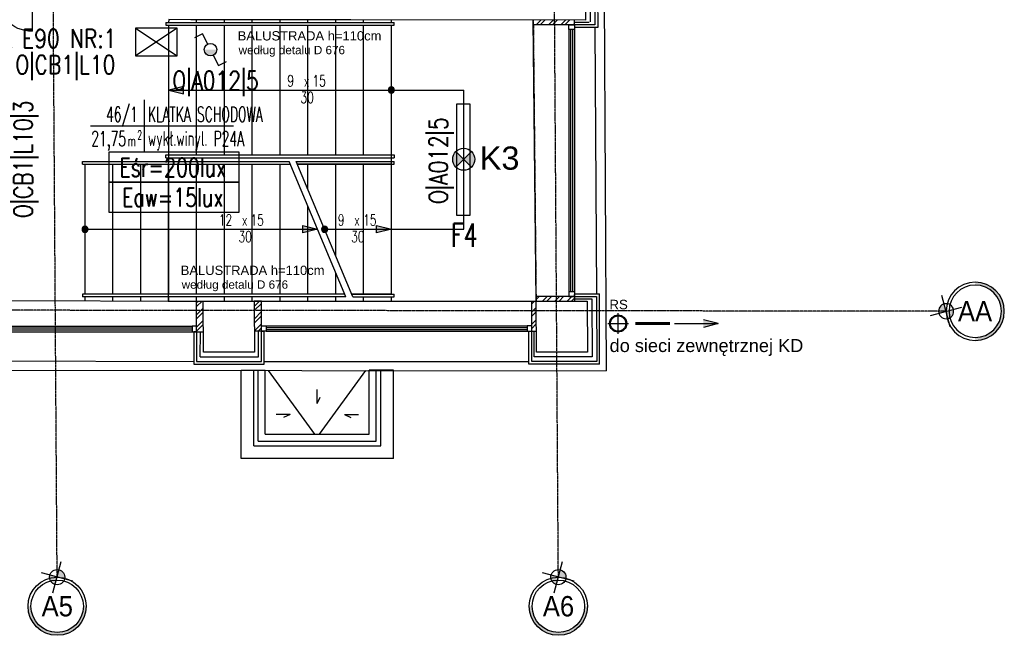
# Model space of a CAD drawing. Header units: inches. Extents: x -281236 to -70395, y 38777 to 102341.
# Tile 105 of 244: x -139009 to -137948, y 47831 to 48494. Entities that reach past the tile are written whole.
import ezdxf
from ezdxf.enums import TextEntityAlignment as Align

# ---------------------------------------------------------------- set-up
doc = ezdxf.new("R2010")
doc.units = ezdxf.units.IN
doc.header["$MEASUREMENT"] = 0
doc.linetypes.add('CENTER', pattern=[2, 1.25, -0.25, 0.25, -0.25])
doc.linetypes.add('DASHED2', pattern=[0.375, 0.25, -0.125])
doc.layers.get('0').update_dxf_attribs({"color": 101})
for name, color, linetype in [('Cieniutko', 8, 'Continuous'), ('cokół_widok', 255, 'Continuous'), ('Drz---drzwi', 5, 'Continuous'), ('E-90', 6, 'Continuous'), ('E-OPIS-POM', 6, 'Continuous'), ('E35', 6, 'Continuous'), ('Ele-balustrada', 64, 'Continuous'), ('Ins-wod', 152, 'Continuous'), ('Ins-wod-opis', 155, 'Continuous'), ('Mkd-odpływy', 7, 'Continuous'), ('Okn---okna', 5, 'Continuous'), ('Opis-spadki', 61, 'Continuous'), ('Os-osie glowne', 8, 'CENTER'), ('Os-osie-opis', 8, 'Continuous'), ('Sc-cegla pelna', 32, 'Continuous'), ('Sc-cegla pelna-hatch', 8, 'Continuous'), ('Sc-gazobeton', 45, 'Continuous'), ('Sc-izolacja term-obrys', 132, 'Continuous'), ('Sc-izolacja term-styropian', 151, 'STYROPIAN-KA'), ('Sc-kamien', 31, 'Continuous'), ('Sc-nad', 5, 'DASHED2'), ('Sch-opis', 51, 'Continuous'), ('Sch-widok', 12, 'Continuous'), ('studzienki_widok', 52, 'Continuous')]:
    doc.layers.add(name, color=color, linetype=linetype)
doc.styles.add('dwg_opis duży', font='ARIAL.TTF', dxfattribs={"width": 0.9})
doc.styles.add('KA wymiar', font='romans.shx', dxfattribs={"width": 0.6})
doc.styles.add('ROMANS', font='romans', dxfattribs={"width": 0.85})
doc.styles.add('TYTUL2', font='ARIAL.TTF')
doc.linetypes.add('BATTING', pattern='A,0.0001,-0.1,[134,ltypeshp.shx,S=0.1,R=0,X=-0.1,Y=0],-0.2,[134,ltypeshp.shx,S=0.1,R=180,X=0.1,Y=0],-0.1', length=0.4001)
doc.linetypes.add('STYROPIAN-KA', pattern='A,0.0001,-0.1,[135,ltypeshp.shx,S=0.1,R=0,X=-0.1,Y=0],0,[135,ltypeshp.shx,S=0.1,R=180,X=0.1,Y=0],-0.1', length=0.2001)

# ---------------------------------------------------------------- blocks, each defined once
blk = doc.blocks.new('pow')
for p, q in [((0, 0.523), (0, -0.523)), ((-1.075, 0), (1.78, 0))]:
    blk.add_line(p, q)
at = {"style": 'KA wymiar', "width": 0.6}
for s, height, p in [('2', 0.18, (-0.139, -0.27)), ('m', 0.21, (-0.333, -0.401))]:
    blk.add_text(s, height=height, dxfattribs=at).set_placement(p)
for tag, p in [('01', (-0.131, 0.084)), ('000.00', (-0.364, -0.401))]:
    blk.add_attdef(tag, text='', height=0.3, dxfattribs=at).set_placement(p, align=Align.RIGHT)
for tag, p in [('POMIESZCZENIE', (0.071, 0.084)), ('POSADZKA', (0.071, -0.401))]:
    blk.add_attdef(tag, p, '', height=0.3, dxfattribs=at)
blk = doc.blocks.new('ozn_schody-strzałka8x16')
at = {"ltscale": 25}
blk.add_hatch(color=256, dxfattribs=at).paths.add_polyline_path([(0, 0), (-4, -16), (4, -16)])
blk.add_lwpolyline([(0, 0), (-4, -16), (4, -16)], close=True, dxfattribs=at)
blk = doc.blocks.new('ozn_schody-kółko_d14')
at = {"ltscale": 25}
h = blk.add_hatch(color=256, dxfattribs=at)
edge = h.paths.add_edge_path()
edge.add_arc((0, 0), 3.33, 0, 360)
at = {"ltscale": 7}
blk.add_circle((0, 0), 3.33, dxfattribs=at)
blk = doc.blocks.new('ozn_opis-schodów1-rzut')
at = {"style": 'ROMANS', "width": 0.7}
blk.add_text('x', height=12, dxfattribs=at).set_placement((-3.3, 3))
at = {"ltscale": 25, "style": 'ROMANS', "width": 0.7}
blk.add_attdef('Ilość', text='', height=12, dxfattribs=at).set_placement((-7.7, 3), align=Align.RIGHT)
blk.add_attdef('Wysokość', (6.2, 3), '', height=12, dxfattribs=at)
blk.add_attdef('Długość', text='', height=12, dxfattribs=at).set_placement((0.4, -15), align=Align.CENTER)
blk = doc.blocks.new('_DKGJHF')
at = {"ltscale": 7}
for p, q in [((-21.1, -77), (35.9, -77)), ((-5, -145.5), (-105, -145.5)), ((-5, -147.5), (-105, -147.5))]:
    blk.add_line(p, q, dxfattribs=at)
for points in [[(5, -7.5), (5, 0), (-5, 0), (-5, -7.5)], [(5, -155), (5, -147.5), (-5, -147.5), (-5, -155)]]:
    blk.add_lwpolyline(points, close=True, dxfattribs=at)
for points in [[(-45, -7.5), (-5, -7.5)], [(-5, -147.5), (-5, -7.5)]]:
    blk.add_lwpolyline(points, dxfattribs=at)
for centre, radius, start, end in [((-5, -7.5), 40, 180, 270), ((-5, -147.5), 100, 90, 180)]:
    blk.add_arc(centre, radius, start, end)
blk = doc.blocks.new('rura_spustowa')
at = {"layer": 'Ins-wod', "linetype": 'Continuous'}
for p, q in [((0, -11.2), (0, 11.2)), ((-11.2, 0), (11.2, 0))]:
    blk.add_line(p, q, dxfattribs=at)
at = {"layer": 'Ins-wod', "linetype": 'Continuous', "ltscale": 25}
for radius in [9.25, 8.25]:
    blk.add_circle((0, 0), radius, dxfattribs=at)
blk = doc.blocks.new('_opis_osi_liczbowy')
blk.add_hatch(color=256).paths.add_polyline_path([(32, 32), (32, 28.8, -1), (32, -28.8), (32, -32, 1)])
at = {"layer": 'Defpoints'}
h = blk.add_hatch(color=256, dxfattribs=at)
h.paths.add_polyline_path([(-2.2, -8, 0.414214), (8, -2.2), (0, 0)])
h.paths.add_polyline_path([(-8, 2.2), (0, 0), (2.2, 8, 0.414214)])
for radius in [32, 28.8]:
    blk.add_circle((32, 0), radius)
for p, q in [((4.6, 17.3), (-4.6, -17.3)), ((17.3, -4.6), (-17.3, 4.6))]:
    blk.add_line(p, q, dxfattribs=at)
blk.add_circle((0, 0), 8.32, dxfattribs=at)
at = {"style": 'dwg_opis duży', "width": 0.9}
blk.add_attdef('AXNAMEH', text='', height=22.4, rotation=90, dxfattribs=at).set_placement((32, 0), align=Align.MIDDLE_CENTER)
blk = doc.blocks.new('_opis_osi')
blk.add_hatch(color=256).paths.add_polyline_path([(32, -32), (28.8, -32, -1), (-28.8, -32), (-32, -32, 1)])
at = {"layer": 'Defpoints'}
h = blk.add_hatch(color=256, dxfattribs=at)
h.paths.add_polyline_path([(-2.2, -8, 0.414214), (8, -2.2), (0, 0)])
h.paths.add_polyline_path([(-8, 2.2), (0, 0), (2.2, 8, 0.414214)])
for radius in [32, 28.8]:
    blk.add_circle((0, -32), radius)
for p, q in [((4.6, 17.3), (-4.6, -17.3)), ((17.3, -4.6), (-17.3, 4.6))]:
    blk.add_line(p, q, dxfattribs=at)
blk.add_circle((0, 0), 8.32, dxfattribs=at)
at = {"style": 'dwg_opis duży', "width": 0.9}
blk.add_attdef('AXNAMEV', text='', height=22.4, rotation=90, dxfattribs=at).set_placement((0, -32), align=Align.MIDDLE_CENTER)
blk = doc.blocks.new('st_mała')
at = {"layer": 'Ele-balustrada'}
for p, q in [((81.5, -13.5), (0, -13.5)), ((76.5, -18.5), (0, -18.5)), ((76.5, -145.5), (76.5, -18.5)), ((81.5, -150.5), (81.5, -13.5)), ((76.5, -145.5), (0, -145.5)), ((81.5, -150.5), (0, -150.5))]:
    blk.add_line(p, q, dxfattribs=at)
at = {"layer": 'studzienki_widok'}
for p, q in [((95, 0), (0, 0)), ((0, 0), (0, -26)), ((95, 0), (95, -164)), ((69, -26), (0, -26)), ((69, -138), (69, -26)), ((69, -138), (0, -138)), ((0, -164), (0, -138)), ((95, -164), (0, -164)), ((95, -164), (69, -164))]:
    blk.add_line(p, q, dxfattribs=at)
blk = doc.blocks.new('_vxkdjhgkljhkgjhk')
for q in [(14, 6), (30.2, 0)]:
    blk.add_line((0, 0), q)

msp = doc.modelspace()

# ---------------------------------------------------------------- hatches: boundary and pattern name
at = {"layer": 'E35'}
msp.add_hatch(color=256, dxfattribs=at).paths.add_polyline_path([(-138810.13, 48461.99, 0.4142136), (-138803.38, 48455.24, 0.4142136), (-138796.63, 48461.99)])
h = msp.add_hatch(color=256, dxfattribs=at)
edge = h.paths.add_edge_path()
edge.add_arc((-138530.57, 48343.74), 11.88, 315, 405)
edge.add_line((-138522.17, 48352.14), (-138530.57, 48343.74))
edge.add_line((-138530.57, 48343.74), (-138522.17, 48335.34))
edge = h.paths.add_edge_path()
edge.add_arc((-138530.57, 48343.74), 11.88, 135, 225)
edge.add_line((-138538.97, 48335.34), (-138530.57, 48343.74))
edge.add_line((-138530.57, 48343.74), (-138538.97, 48352.14))
at = {"layer": 'Ins-wod'}
msp.add_hatch(color=256, dxfattribs=at).paths.add_polyline_path([(-138272.4, 48170.85), (-138272.4, 48162.51), (-138256.35, 48166.68)])
at = {"layer": 'Sc-cegla pelna-hatch'}
h = msp.add_hatch(dxfattribs=at)
h.set_pattern_fill('ANSI32', color=256, scale=25, style=0)
h.paths.add_polyline_path([(-138433.83, 48493.85), (-138455.32, 48493.87), (-138455.27, 48488.84), (-138433.76, 48488.84)])
h.paths.add_polyline_path([(-138455.32, 48493.87), (-138455.64, 48493.88), (-138455.59, 48488.84), (-138455.27, 48488.84)])
h.paths.add_polyline_path([(-138432.62, 48493.85), (-138433.5, 48493.85), (-138433.43, 48488.84), (-138432.59, 48488.84)])
h.paths.add_polyline_path([(-138430.32, 48493.85), (-138432.62, 48493.85), (-138432.59, 48488.84), (-138430.26, 48488.84)])
h.paths.add_polyline_path([(-138427.32, 48493.85), (-138430, 48493.85), (-138429.93, 48488.84), (-138427.26, 48488.84)])
h.paths.add_polyline_path([(-138427, 48493.84), (-138427.32, 48493.85), (-138427.26, 48488.84), (-138426.93, 48488.84)])
h.paths.add_polyline_path([(-138430, 48493.85), (-138430.32, 48493.85), (-138430.26, 48488.84), (-138429.93, 48488.84)])
h.paths.add_polyline_path([(-138433.5, 48493.85), (-138433.83, 48493.85), (-138433.76, 48488.84), (-138433.43, 48488.84)])
h.paths.add_polyline_path([(-138423.82, 48493.84), (-138427, 48493.84), (-138426.93, 48488.84), (-138423.76, 48488.84)])
h.paths.add_polyline_path([(-138423.49, 48493.84), (-138423.82, 48493.84), (-138423.76, 48488.84), (-138423.43, 48488.84)])
h.paths.add_polyline_path([(-138411.37, 48493.83), (-138423.49, 48493.84), (-138423.43, 48488.84), (-138411.37, 48488.84)])
h = msp.add_hatch(dxfattribs=at)
h.set_pattern_fill('ANSI32', color=256, scale=25, style=0)
h.paths.add_polyline_path([(-138411.37, 48195.83), (-138419.86, 48195.83), (-138419.8, 48190.85), (-138411.37, 48190.84)])
h.paths.add_polyline_path([(-138419.86, 48195.83), (-138420.19, 48195.83), (-138420.13, 48190.85), (-138419.8, 48190.85)])
h.paths.add_polyline_path([(-138420.19, 48195.83), (-138423.36, 48195.83), (-138423.3, 48190.85), (-138420.13, 48190.85)])
h.paths.add_polyline_path([(-138423.36, 48195.83), (-138423.69, 48195.83), (-138423.63, 48190.85), (-138423.3, 48190.85)])
h.paths.add_polyline_path([(-138423.69, 48195.83), (-138426.36, 48195.83), (-138426.3, 48190.86), (-138423.63, 48190.85)])
h.paths.add_polyline_path([(-138426.36, 48195.83), (-138426.69, 48195.83), (-138426.63, 48190.86), (-138426.3, 48190.86)])
h.paths.add_polyline_path([(-138426.69, 48195.83), (-138429.86, 48195.83), (-138429.8, 48190.86), (-138426.63, 48190.86)])
h.paths.add_polyline_path([(-138429.86, 48195.83), (-138430.19, 48195.83), (-138430.13, 48190.86), (-138429.8, 48190.86)])
h.paths.add_polyline_path([(-138430.19, 48195.83), (-138430.63, 48195.83), (-138430.6, 48190.86), (-138430.13, 48190.86)])
h.paths.add_polyline_path([(-138430.63, 48195.83), (-138452.35, 48195.83), (-138452.3, 48190.88), (-138430.6, 48190.86)])
h = msp.add_hatch(dxfattribs=at)
h.set_pattern_fill('ANSI32', color=256, scale=25, style=0)
h.paths.add_polyline_path([(-138748.54, 48190.83), (-138756.28, 48190.83), (-138756.22, 48180.7), (-138748.54, 48180.7)])
h.paths.add_polyline_path([(-138748.54, 48180.7), (-138756.22, 48180.7), (-138756.14, 48166.2), (-138748.54, 48166.19)])
h.paths.add_polyline_path([(-138748.54, 48166.19), (-138755.81, 48166.2), (-138755.79, 48161.2), (-138748.54, 48161.19)])
h.paths.add_polyline_path([(-138811.12, 48161.26), (-138818.33, 48161.26), (-138818.33, 48157.91), (-138811.1, 48157.91)])
h.paths.add_polyline_path([(-138811.14, 48166.26), (-138818.33, 48166.26), (-138818.33, 48161.26), (-138811.12, 48161.26)])
h.paths.add_polyline_path([(-138811.22, 48180.76), (-138818.33, 48180.77), (-138818.33, 48166.26), (-138811.14, 48166.26)])
h.paths.add_polyline_path([(-138811.28, 48190.88), (-138818.33, 48190.9), (-138818.33, 48180.77), (-138811.22, 48180.76)])
h.paths.add_polyline_path([(-138756.1, 48158.32), (-138748.54, 48158.32), (-138748.54, 48161.19), (-138755.79, 48161.2), (-138756.12, 48161.2)])
h = msp.add_hatch(dxfattribs=at)
h.set_pattern_fill('ANSI32', color=256, scale=25, style=0)
h.paths.add_polyline_path([(-138452.63, 48190.88), (-138457.27, 48190.88), (-138457.27, 48190.88), (-138457.27, 48190.88), (-138452.63, 48190.88), (-138452.63, 48190.88), (-138457.27, 48190.88), (-138457.27, 48180.39), (-138452.58, 48180.38)])
h.paths.add_polyline_path([(-138452.58, 48180.38), (-138457.27, 48180.39), (-138457.27, 48165.89), (-138452.5, 48165.88)])
h.paths.add_polyline_path([(-138452.5, 48165.88), (-138457.27, 48165.89), (-138457.27, 48160.89), (-138452.47, 48160.88)])
h.paths.add_polyline_path([(-138452.47, 48160.88), (-138457.27, 48160.89), (-138457.27, 48158.32), (-138452.45, 48158.32)])

# ---------------------------------------------------------------- linework, layer by layer
at = {"layer": 'Cieniutko', "linetype": 'Continuous'}
for p, q in [((-138690.87, 48047.31), (-138740.75, 48116.07)), ((-138685.87, 48047.31), (-138636, 48116.07))]:
    msp.add_line(p, q, dxfattribs=at)
at = {"layer": 'cokół_widok'}
for p in [(-138396.82, 51668.68), (-139589.7, 48117.07)]:
    msp.add_line(p, (-138377.22, 48115.8), dxfattribs=at)
at = {"layer": 'E35'}
for p, q in [((-138884.24, 48485.12), (-138839.24, 48455.12)), ((-138839.24, 48485.12), (-138884.24, 48455.12)), ((-138811.93, 48479.06), (-138820.47, 48474.78)), ((-138806.4, 48468.02), (-138811.93, 48479.06)), ((-138800.36, 48455.95), (-138794.83, 48444.92)), ((-138794.83, 48444.92), (-138786.3, 48449.19)), ((-138538.97, 48352.14), (-138522.17, 48335.34)), ((-138522.17, 48352.14), (-138538.97, 48335.34))]:
    msp.add_line(p, q, dxfattribs=at)
at = {"layer": 'E35', "ltscale": 0.2}
msp.add_lwpolyline([(-138839.24, 48485.12), (-138884.24, 48485.12), (-138884.24, 48455.12), (-138839.24, 48455.12)], close=True, dxfattribs=at)
at = {"layer": 'E35'}
msp.add_lwpolyline([(-138538.5, 48403.23), (-138538.5, 48283.53), (-138523.64, 48283.53), (-138523.64, 48403.23)], close=True, dxfattribs=at)
at = {"layer": 'E35', "linetype": 'Continuous', "ltscale": 0.3}
for points in [[(-138912.77, 48319.14), (-138772.44, 48319.14), (-138772.44, 48351.42), (-138912.77, 48351.42)], [(-138912.77, 48286.86), (-138772.44, 48286.86), (-138772.44, 48319.14), (-138912.77, 48319.14)]]:
    msp.add_lwpolyline(points, close=True, dxfattribs=at)
at = {"layer": 'E35'}
for centre, radius in [((-138803.38, 48461.99), 6.75), ((-138530.57, 48343.74), 11.88)]:
    msp.add_circle(centre, radius, dxfattribs=at)
at = {"layer": 'Ele-balustrada'}
for p, q in [((-138851.47, 48491.38), (-138605.47, 48491.38)), ((-138851.47, 48491.38), (-138851.47, 48488.38)), ((-138605.47, 48488.38), (-138605.47, 48491.38)), ((-138851.47, 48488.38), (-138605.47, 48488.38)), ((-138941.47, 48341.38), (-138718.67, 48341.38)), ((-138851.47, 48345.38), (-138851.47, 48348.38)), ((-138851.47, 48348.38), (-138605.47, 48348.38)), ((-138851.47, 48345.38), (-138605.47, 48345.38)), ((-138605.47, 48348.38), (-138605.47, 48345.38)), ((-138605.47, 48338.38), (-138605.47, 48341.38)), ((-138941.47, 48338.38), (-138717.41, 48338.38)), ((-138709.82, 48338.38), (-138605.47, 48338.38)), ((-138941.47, 48198.38), (-138941.47, 48195.38)), ((-138658.72, 48198.38), (-138941.47, 48198.38)), ((-138657.47, 48195.38), (-138941.47, 48195.38)), ((-138651.13, 48198.38), (-138605.47, 48198.38)), ((-138649.88, 48195.38), (-138605.47, 48195.38)), ((-138605.47, 48195.38), (-138605.47, 48198.38))]:
    msp.add_line(p, q, dxfattribs=at)
for points in [[(-138941.47, 48338.38), (-138941.47, 48341.38)], [(-138711.08, 48341.38), (-138605.47, 48341.38)]]:
    msp.add_lwpolyline(points, dxfattribs=at)
at = {"layer": 'Ins-wod'}
for p, q in [((-138303.58, 48166.68), (-138256.35, 48166.68)), ((-138256.35, 48166.68), (-138272.4, 48170.85)), ((-138256.35, 48166.68), (-138272.4, 48162.51))]:
    msp.add_line(p, q, dxfattribs=at)
at = {"layer": 'Mkd-odpływy', "const_width": 3}
msp.add_lwpolyline([(-138345.7, 48166.68), (-138308.35, 48166.68)], dxfattribs=at)
at = {"layer": 'Okn---okna'}
for p, q in [((-138417.37, 48483.84), (-138417.37, 48488.84)), ((-138417.37, 48488.84), (-138411.37, 48488.84)), ((-138417.37, 48483.84), (-138417.37, 48197.84)), ((-138411.37, 48483.84), (-138417.37, 48483.84)), ((-138415.37, 48483.84), (-138415.37, 48200.83)), ((-138413.37, 48483.84), (-138413.37, 48200.83)), ((-138411.37, 48488.84), (-138411.37, 48486.84)), ((-138411.37, 48486.84), (-138411.37, 48483.84)), ((-138411.37, 48483.84), (-138411.37, 48197.84)), ((-138389.26, 48485.84), (-138387.68, 48198.83)), ((-138417.37, 48200.83), (-138417.37, 48195.83)), ((-138411.37, 48200.83), (-138417.37, 48200.83)), ((-138411.37, 48195.83), (-138411.37, 48197.84)), ((-138411.37, 48195.83), (-138411.37, 48197.83)), ((-139152.31, 48191.61), (-138811.28, 48190.88)), ((-138756.28, 48190.83), (-138452.63, 48190.88)), ((-139139.87, 48163.91), (-138823.33, 48163.91)), ((-139139.87, 48161.91), (-138823.33, 48161.91)), ((-138820.33, 48163.91), (-138823.33, 48163.91)), ((-138823.33, 48163.91), (-138823.33, 48157.91)), ((-138818.33, 48163.91), (-138820.33, 48163.91)), ((-138818.33, 48157.91), (-138818.33, 48163.91)), ((-138748.54, 48158.32), (-138748.54, 48164.32)), ((-138748.54, 48164.32), (-138746.54, 48164.32)), ((-138746.54, 48164.32), (-138743.54, 48164.32)), ((-138743.54, 48164.32), (-138462.27, 48164.32)), ((-138743.54, 48164.32), (-138743.54, 48158.32)), ((-138743.54, 48162.32), (-138462.27, 48162.32)), ((-138459.27, 48164.32), (-138462.27, 48164.32)), ((-138462.27, 48164.32), (-138462.27, 48158.32)), ((-138457.27, 48164.32), (-138459.27, 48164.32)), ((-138457.27, 48158.32), (-138457.27, 48164.32)), ((-139139.87, 48159.91), (-138823.33, 48159.91)), ((-139139.87, 48157.91), (-138823.33, 48157.91)), ((-138823.33, 48157.91), (-138818.33, 48157.91)), ((-138743.54, 48158.32), (-138748.54, 48158.32)), ((-138743.54, 48160.32), (-138462.27, 48160.32)), ((-138743.54, 48158.32), (-138462.27, 48158.32)), ((-138462.27, 48158.32), (-138457.27, 48158.32)), ((-139141.87, 48126.6), (-138821.33, 48125.9)), ((-138745.56, 48125.82), (-138460.27, 48125.88))]:
    msp.add_line(p, q, dxfattribs=at)
msp.add_lwpolyline([(-138848.49, 48488.38), (-138849.11, 48190.96), (-138452.63, 48190.88), (-138455.64, 48493.88), (-138848.47, 48494.28), (-138848.48, 48491.38)], dxfattribs=at)
at = {"layer": 'Os-osie glowne'}
for p, q in [((-138968.62, 47893.27), (-138995.96, 51985.69)), ((-138968.62, 47893.27), (-138995.96, 51985.69)), ((-138428.61, 47893.27), (-138455.95, 51985.69)), ((-138010.88, 48179.92), (-143318.47, 48185.52))]:
    msp.add_line(p, q, dxfattribs=at)
at = {"layer": 'Sc-cegla pelna'}
for p, q in [((-138810.98, 48135.88), (-138811.28, 48190.88)), ((-138811.28, 48190.88), (-138756.28, 48190.83)), ((-138756.28, 48190.83), (-138755.98, 48135.83)), ((-138452.33, 48135.88), (-138452.63, 48190.88)), ((-138452.63, 48190.88), (-138397.63, 48190.83)), ((-138397.63, 48190.83), (-138397.33, 48135.83)), ((-138755.98, 48135.83), (-138810.98, 48135.88)), ((-138397.33, 48135.83), (-138452.33, 48135.88))]:
    msp.add_line(p, q, dxfattribs=at)
msp.add_lwpolyline([(-138400.82, 48769.51), (-138399.3, 48493.82), (-138824.55, 48494.26)], dxfattribs=at)
at = {"layer": 'Sc-gazobeton'}
for p, q in [((-138455.59, 48488.84), (-138455.64, 48493.88)), ((-138411.37, 48488.84), (-138411.37, 48493.83)), ((-138411.37, 48488.84), (-138455.59, 48488.84)), ((-138411.37, 48195.83), (-138452.68, 48195.83)), ((-138452.68, 48195.83), (-138452.63, 48190.88)), ((-138417.37, 48195.83), (-138411.37, 48195.83)), ((-138411.37, 48195.83), (-138411.37, 48190.84)), ((-138818.33, 48157.91), (-138818.33, 48190.9)), ((-138818.33, 48190.9), (-138811.28, 48190.88)), ((-138748.54, 48190.83), (-138756.28, 48190.83)), ((-138748.54, 48158.32), (-138748.54, 48190.83)), ((-138457.27, 48158.32), (-138457.27, 48190.88)), ((-138457.27, 48190.88), (-138452.63, 48190.88)), ((-138818.33, 48157.91), (-138811.1, 48157.91)), ((-138748.54, 48158.32), (-138756.1, 48158.32)), ((-138457.27, 48158.32), (-138452.45, 48158.32))]:
    msp.add_line(p, q, dxfattribs=at)
at = {"layer": 'Sc-izolacja term-obrys'}
for p, q in [((-138390.84, 48772.57), (-138389.28, 48488.84)), ((-138389.28, 48488.84), (-138411.37, 48488.84)), ((-138411.37, 48195.83), (-138387.66, 48195.83)), ((-138387.66, 48195.83), (-138387.27, 48125.81)), ((-138818.33, 48157.91), (-138818.54, 48125.89)), ((-138748.54, 48125.82), (-138748.54, 48158.32)), ((-138457.27, 48125.89), (-138457.27, 48158.32)), ((-138818.54, 48125.89), (-138748.54, 48125.82)), ((-138387.27, 48125.81), (-138457.27, 48125.89))]:
    msp.add_line(p, q, dxfattribs=at)
at = {"layer": 'Sc-izolacja term-styropian', "linetype": 'BATTING', "ltscale": 0.1}
for p, q in [((-138395.43, 48491.12), (-138411.37, 48491.14)), ((-138411.37, 48193.33), (-138392.65, 48193.33)), ((-138454.77, 48130.89), (-138454.77, 48158.32))]:
    msp.add_line(p, q, dxfattribs=at)
at = {"layer": 'Sc-izolacja term-styropian', "linetype": 'BATTING', "ltscale": 0.25}
for p, q in [((-138392.65, 48193.33), (-138392.3, 48130.82)), ((-138814.36, 48130.88), (-138751.85, 48130.82)), ((-138392.3, 48130.82), (-138454.77, 48130.89))]:
    msp.add_line(p, q, dxfattribs=at)
at = {"layer": 'Sc-izolacja term-styropian', "linetype": 'BATTING', "ltscale": 0.15}
for p, q in [((-138814.36, 48130.88), (-138814.33, 48157.33)), ((-138751.85, 48130.82), (-138751.83, 48157.77))]:
    msp.add_line(p, q, dxfattribs=at)
at = {"layer": 'Sc-izolacja term-styropian', "linetype": 'BATTING', "ltscale": 0.25}
msp.add_lwpolyline([(-138395.84, 48771.72), (-138394.3, 48491.83)], dxfattribs=at)
at = {"layer": 'Sc-kamien'}
for p, q in [((-138386.66, 48558.84), (-138386.26, 48485.84)), ((-138411.37, 48488.84), (-138411.37, 48485.84)), ((-138386.26, 48485.84), (-138411.37, 48485.84)), ((-138411.37, 48198.83), (-138384.27, 48198.83)), ((-138411.37, 48198.83), (-138411.37, 48195.83)), ((-138384.27, 48122.81), (-138384.27, 48198.83)), ((-138818.33, 48157.91), (-138821.33, 48157.91)), ((-138821.33, 48157.91), (-138821.33, 48122.89)), ((-138748.54, 48158.32), (-138745.56, 48158.32)), ((-138745.56, 48122.82), (-138745.56, 48158.32)), ((-138460.27, 48122.81), (-138460.27, 48158.32)), ((-138460.27, 48158.32), (-138457.27, 48158.32)), ((-138821.33, 48122.89), (-138745.56, 48122.82)), ((-138384.27, 48122.81), (-138460.27, 48122.81))]:
    msp.add_line(p, q, dxfattribs=at)
at = {"layer": 'Sc-nad', "ltscale": 4}
msp.add_line((-138455.64, 48493.88), (-138452.63, 48190.88), dxfattribs=at)
at = {"layer": 'Sch-opis'}
for p, q in [((-138848.47, 48418.38), (-138530.47, 48418.38)), ((-138657.47, 48195.38), (-138718.67, 48341.38)), ((-138649.88, 48195.38), (-138711.08, 48341.38))]:
    msp.add_line(p, q, dxfattribs=at)
for points in [[(-138680.48, 48268.38), (-138530.47, 48268.38), (-138530.47, 48418.38)], [(-138938.47, 48268.38), (-138688.07, 48268.38)]]:
    msp.add_lwpolyline(points, dxfattribs=at)
at = {"layer": 'Sch-widok'}
for p, q in [((-138818.47, 48491.38), (-138818.47, 48494.25)), ((-138788.47, 48491.38), (-138788.47, 48494.22)), ((-138758.47, 48491.38), (-138758.47, 48494.19)), ((-138728.47, 48491.38), (-138728.47, 48494.15)), ((-138698.47, 48491.38), (-138698.47, 48494.12)), ((-138668.47, 48491.38), (-138668.47, 48494.09)), ((-138638.47, 48491.38), (-138638.47, 48494.06)), ((-138608.47, 48491.38), (-138608.47, 48494.03)), ((-138848.47, 48488.38), (-138608.47, 48488.38)), ((-138848.47, 48348.38), (-138848.47, 48488.38)), ((-138818.47, 48348.38), (-138818.47, 48488.38)), ((-138788.47, 48348.38), (-138788.47, 48488.38)), ((-138758.47, 48348.38), (-138758.47, 48488.38)), ((-138728.47, 48348.38), (-138728.47, 48488.38)), ((-138698.47, 48348.38), (-138698.47, 48488.38)), ((-138668.47, 48348.38), (-138668.47, 48488.38)), ((-138638.47, 48348.38), (-138638.47, 48488.38)), ((-138608.47, 48348.38), (-138608.47, 48488.38)), ((-138848.47, 48348.38), (-138608.47, 48348.38)), ((-138938.47, 48338.38), (-138717.41, 48338.38)), ((-138608.47, 48338.38), (-138709.82, 48338.38)), ((-138658.72, 48198.38), (-138938.47, 48198.38)), ((-138608.47, 48198.38), (-138651.13, 48198.38))]:
    msp.add_line(p, q, dxfattribs=at)
for points in [[(-138608.47, 48198.38), (-138608.47, 48348.38)], [(-138938.47, 48198.38), (-138938.47, 48338.38)], [(-138908.47, 48198.38), (-138908.47, 48338.38)], [(-138878.47, 48198.38), (-138878.47, 48338.38)], [(-138848.47, 48198.38), (-138848.47, 48338.38)], [(-138818.47, 48198.38), (-138818.47, 48338.38)], [(-138788.47, 48198.38), (-138788.47, 48338.38)], [(-138758.47, 48198.38), (-138758.47, 48338.38)], [(-138728.47, 48198.38), (-138728.47, 48338.38)], [(-138698.47, 48311.32), (-138698.47, 48338.38)], [(-138668.47, 48239.75), (-138668.47, 48338.38)], [(-138638.47, 48198.38), (-138638.47, 48338.38)], [(-138698.47, 48198.38), (-138698.47, 48293.21)], [(-138668.47, 48198.38), (-138668.47, 48221.64)], [(-138938.47, 48191.16), (-138938.47, 48195.38)], [(-138908.47, 48191.09), (-138908.47, 48195.38)], [(-138878.47, 48191.03), (-138878.47, 48195.38)], [(-138848.47, 48190.96), (-138848.47, 48195.38)], [(-138818.47, 48190.9), (-138818.47, 48195.38)], [(-138788.47, 48190.86), (-138788.47, 48195.38)], [(-138758.47, 48190.83), (-138758.47, 48195.38)], [(-138728.47, 48190.83), (-138728.47, 48195.38)], [(-138698.47, 48190.84), (-138698.47, 48195.38)], [(-138668.47, 48190.84), (-138668.47, 48195.38)], [(-138638.47, 48190.85), (-138638.47, 48195.38)], [(-138608.47, 48190.85), (-138608.47, 48195.38)]]:
    msp.add_lwpolyline(points, dxfattribs=at)

# ---------------------------------------------------------------- block references
at = {"rotation": 270}
msp.add_blockref('st_mała', (-138606.37, 48116.31), dxfattribs=at)
at = {"layer": 'Cieniutko', "linetype": 'Continuous', "yscale": 0.5, "zscale": 0.5}
for p, xscale, rotation in [((-138688.34, 48080.46), -0.5, 270), ((-138717.6, 48068.51), 0.5, 180), ((-138659.15, 48068.51), -0.5, 180)]:
    msp.add_blockref('_vxkdjhgkljhkgjhk', p, dxfattribs=dict(at, xscale=xscale, rotation=rotation))
at = {"layer": 'Drz---drzwi', "xscale": -1, "rotation": 270}
msp.add_blockref('_DKGJHF', (-138987.73, 48526.75), dxfattribs=at)
at = {"layer": 'E-OPIS-POM', "xscale": 54, "yscale": 54, "zscale": 54}
msp.add_blockref('pow', (-138874.7, 48379.66), dxfattribs=at).add_auto_attribs({'000.00': '21,75', '01': '46/1', 'POMIESZCZENIE': 'KLATKA SCHODOWA', 'POSADZKA': 'wykł.winyl. P24A'})
at = {"layer": 'Ins-wod'}
msp.add_blockref('rura_spustowa', (-138364.21, 48166.65), dxfattribs=at)
at = {"layer": 'Os-osie-opis'}
ref = msp.add_blockref('_opis_osi', (-138010.88, 48179.92), dxfattribs=dict(at, xscale=-0.9799999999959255, yscale=0.9799999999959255, zscale=0.9799999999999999, rotation=90))
ref.add_attrib('AXNAMEV', 'AA', dxfattribs={"layer": '0', "height": 21.952, "style": 'dwg_opis duży', "width": 0.9}).set_placement((-137979.68, 48179.92), align=Align.MIDDLE_CENTER)
ref = msp.add_blockref('_opis_osi_liczbowy', (-138968.62, 47893.27), dxfattribs=dict(at, xscale=0.9799999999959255, yscale=0.9799999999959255, zscale=0.9799999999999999, rotation=270))
ref.add_attrib('AXNAMEH', 'A5', dxfattribs={"layer": '0', "height": 21.952, "style": 'dwg_opis duży', "width": 0.9}).set_placement((-138968.47, 47861.93), align=Align.MIDDLE_CENTER)
ref = msp.add_blockref('_opis_osi_liczbowy', (-138428.61, 47893.27), dxfattribs=dict(at, xscale=0.9799999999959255, yscale=0.9799999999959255, zscale=0.9799999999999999, rotation=270))
ref.add_attrib('AXNAMEH', 'A6', dxfattribs={"layer": '0', "height": 21.952, "style": 'dwg_opis duży', "width": 0.9}).set_placement((-138428.46, 47861.93), align=Align.MIDDLE_CENTER)
at = {"layer": 'Sch-opis'}
ref = msp.add_blockref('ozn_opis-schodów1-rzut', (-138699.68, 48419.31), dxfattribs=at)
ref.add_attrib('Ilość', '9', dxfattribs={"layer": '0', "ltscale": 25, "height": 12, "style": 'ROMANS', "width": 0.7}).set_placement((-138713.43, 48422.31), align=Align.RIGHT)
ref.add_attrib('Wysokość', '15', (-138693.46, 48422.31), dxfattribs={"layer": '0', "ltscale": 25, "height": 12, "style": 'ROMANS', "width": 0.7})
ref.add_attrib('Długość', '30', dxfattribs={"layer": '0', "ltscale": 25, "height": 12, "style": 'ROMANS', "width": 0.7}).set_placement((-138699.27, 48404.31), align=Align.CENTER)
at = {"layer": 'Sch-opis', "rotation": 90}
msp.add_blockref('ozn_schody-strzałka8x16', (-138848.47, 48418.38), dxfattribs=at)
at = {"layer": 'Sch-opis', "xscale": -1}
for p in [(-138608.47, 48418.38), (-138938.47, 48268.38), (-138680.48, 48268.38)]:
    msp.add_blockref('ozn_schody-kółko_d14', p, dxfattribs=at)
at = {"layer": 'Sch-opis'}
ref = msp.add_blockref('ozn_opis-schodów1-rzut', (-138766.4, 48269.31), dxfattribs=at)
ref.add_attrib('Ilość', '12', dxfattribs={"layer": '0', "ltscale": 25, "height": 12, "style": 'ROMANS', "width": 0.7}).set_placement((-138780.15, 48272.31), align=Align.RIGHT)
ref.add_attrib('Wysokość', '15', (-138760.18, 48272.31), dxfattribs={"layer": '0', "ltscale": 25, "height": 12, "style": 'ROMANS', "width": 0.7})
ref.add_attrib('Długość', '30', dxfattribs={"layer": '0', "ltscale": 25, "height": 12, "style": 'ROMANS', "width": 0.7}).set_placement((-138765.99, 48254.31), align=Align.CENTER)
ref = msp.add_blockref('ozn_opis-schodów1-rzut', (-138645.18, 48269.31), dxfattribs=at)
ref.add_attrib('Ilość', '9', dxfattribs={"layer": '0', "ltscale": 25, "height": 12, "style": 'ROMANS', "width": 0.7}).set_placement((-138658.93, 48272.31), align=Align.RIGHT)
ref.add_attrib('Wysokość', '15', (-138638.96, 48272.31), dxfattribs={"layer": '0', "ltscale": 25, "height": 12, "style": 'ROMANS', "width": 0.7})
ref.add_attrib('Długość', '30', dxfattribs={"layer": '0', "ltscale": 25, "height": 12, "style": 'ROMANS', "width": 0.7}).set_placement((-138644.77, 48254.31), align=Align.CENTER)
at = {"layer": 'Sch-opis', "xscale": -1, "rotation": 270}
for p in [(-138688.07, 48268.38), (-138608.47, 48268.38)]:
    msp.add_blockref('ozn_schody-strzałka8x16', p, dxfattribs=at)

# ---------------------------------------------------------------- texts
at = {"layer": 'E-90', "style": 'ROMANS'}
for s, rotation, width, p in [('PUSZKA E90 NR:1', 0, 0.8, (-139002.96, 48473.9)), ('OBWÓD O|CB1|L10', 0, 0.8, (-139002.96, 48445.8)), ('O|A012|5', 360, 0.8, (-138798, 48427.16)), ('O|CB1|L10|3', 90, 0.8, (-139003.91, 48343.74)), ('O|A012|5', 90, 0.8, (-138556.49, 48342.26)), ('Eśr=200lux', 360, 0.75, (-138844.12, 48334.99)), ('Eaw=15lux', 360, 0.75, (-138844.12, 48302.71))]:
    msp.add_text(s, height=20, rotation=rotation, dxfattribs=dict(at, width=width)).set_placement(p, align=Align.MIDDLE)
at = {"layer": 'E35', "style": 'ROMANS', "width": 0.7}
msp.add_text('F4', height=25, dxfattribs=at).set_placement((-138529.81, 48262.02), align=Align.MIDDLE)
at = {"layer": 'Ins-wod', "style": 'TYTUL2'}
msp.add_text('do sieci zewnętrznej KD', height=14, dxfattribs=at).set_placement((-138373.41, 48135.95, 0))
at = {"layer": 'Ins-wod-opis', "style": 'TYTUL2'}
msp.add_text('RS', height=10.212, dxfattribs=at).set_placement((-138363.7, 48187.18), align=Align.MIDDLE)
at = {"layer": 'Opis-spadki', "style": 'TYTUL2'}
msp.add_text('K3', height=25, dxfattribs=at).set_placement((-138491.89, 48345.06), align=Align.MIDDLE)
at = {"layer": 'Sch-opis', "style": 'TYTUL2'}
for s, height, p in [('BALUSTRADA h=110cm', 10, (-138774.14, 48471.87)), ('według detalu D 676', 9, (-138773.12, 48457.01)), ('BALUSTRADA h=110cm', 10, (-138835.46, 48219.07)), ('według detalu D 676', 9, (-138834.44, 48204.21))]:
    msp.add_text(s, height=height, dxfattribs=at).set_placement(p)

doc.saveas('drawing.dxf')
